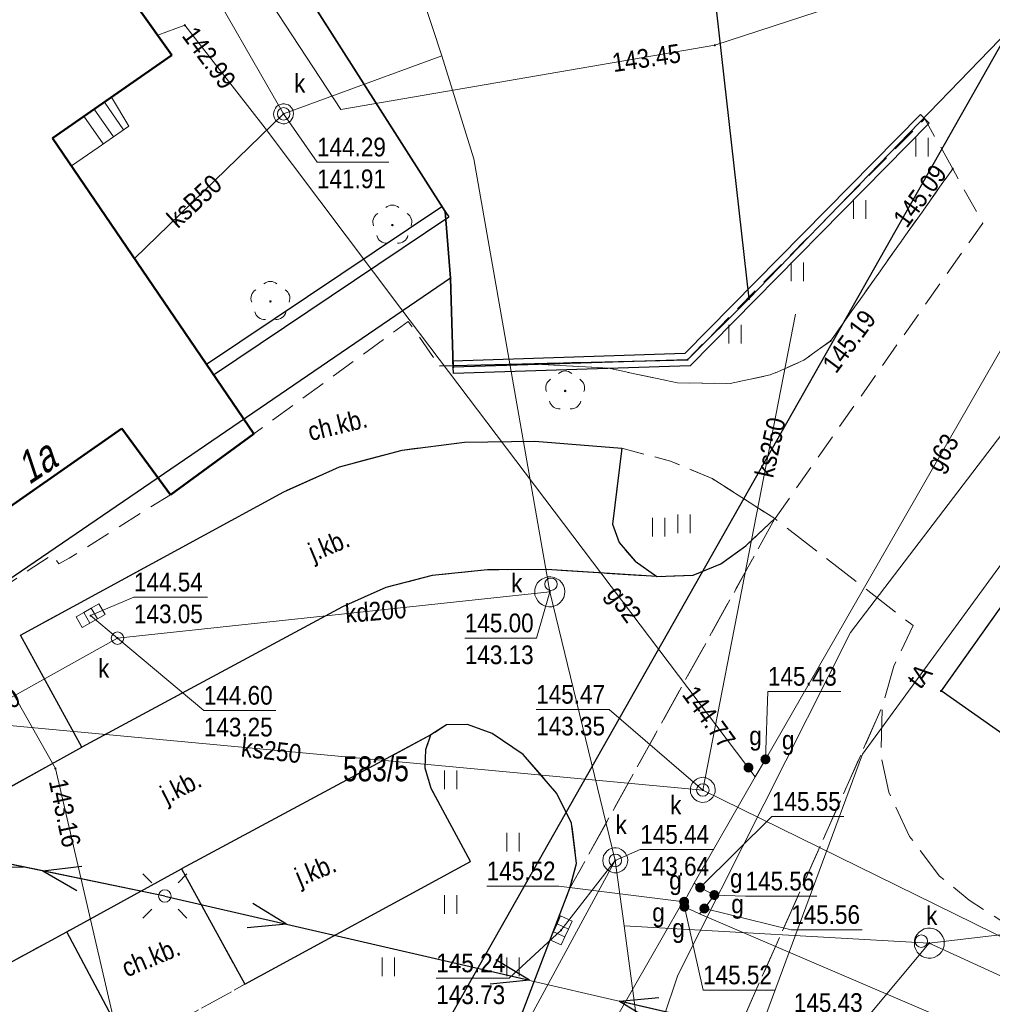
# Model space of a CAD drawing. Header units: metres. Extents: x 5552311 to 5555313, y 5709371 to 5712599.
# Tile 61 of 71: x 5554553 to 5554592, y 5710738 to 5710777. Entities that reach past the tile are written whole.
import ezdxf
from ezdxf.enums import TextEntityAlignment as Align

# ---------------------------------------------------------------- set-up
doc = ezdxf.new("R2010")
doc.units = ezdxf.units.M
doc.header["$MEASUREMENT"] = 0
for name, pattern in [('1.0_0.5', [1.5, 1, -0.5]), ('1.5_0.5', [2, 1.5, -0.5]), ('suep_nn_500', [0])]:
    doc.linetypes.add(name, pattern=pattern)
doc.layers.get('0').update_dxf_attribs({"color": 2, "linetype": 'CONTINUOUS', "lineweight": 5})
for name, color, linetype in [('203-punkt graniczny', 7, 'CONTINUOUS'), ('211-numer działki ewidencyjnej', 7, 'CONTINUOUS'), ('217-kontur klasyfikacyjny', 7, 'CONTINUOUS'), ('218-kontur użytku gruntowego', 60, 'CONTINUOUS'), ('219-działka ewidencyjna', 7, 'CONTINUOUS'), ('238-Punkt adresowy budynku', 7, 'CONTINUOUS'), ('312-budynek ewidencyjny', 7, 'CONTINUOUS'), ('352-schody', 7, 'CONTINUOUS'), ('chodnik', 7, 'CONTINUOUS'), ('chodnik-Atr17', 7, 'CONTINUOUS'), ('drzewo liściaste', 7, 'CONTINUOUS'), ('jezdnia', 7, 'CONTINUOUS'), ('jezdnia-Atr17', 7, 'CONTINUOUS'), ('kratka ściekowa', 7, 'CONTINUOUS'), ('krawężnik', 7, 'CONTINUOUS'), ('latarnia', 7, 'CONTINUOUS'), ('ogrodzenie trwałe', 7, 'CONTINUOUS'), ('pikieta sztuczna', 7, 'CONTINUOUS'), ('pikieta sztuczna-Atr2', 7, 'CONTINUOUS'), ('przewód elektroenergetyczny niskiego napięcia', 7, 'CONTINUOUS'), ('przewód gazowy', 7, 'CONTINUOUS'), ('przewód gazowy-Atr1', 7, 'CONTINUOUS'), ('przewód kanalizacyjny', 7, 'CONTINUOUS'), ('przewód kanalizacyjny-Atr1', 7, 'CONTINUOUS'), ('przewód telekomunikacyjny podziemny', 7, 'CONTINUOUS'), ('przewód telekomunikacyjny podziemny-Atr1', 7, 'CONTINUOUS'), ('przewód wodociągowy', 7, 'CONTINUOUS'), ('rzedna', 7, 'CONTINUOUS'), ('rzedna-Atr2', 7, 'CONTINUOUS'), ('rzedna-Atr3', 7, 'CONTINUOUS'), ('studnia kanalizacyjna', 7, 'CONTINUOUS'), ('słup przewodów napowietrznych', 7, 'CONTINUOUS'), ('trawnik', 7, 'CONTINUOUS'), ('właz do komory lub kanału - okrągły', 7, 'CONTINUOUS'), ('właz do komory lub kanału - okrągły-Atr17', 7, 'CONTINUOUS'), ('zasuwa lub zawór', 7, 'CONTINUOUS'), ('zasuwa lub zawór-Atr17', 7, 'CONTINUOUS'), ('ściana oporowa (linia)', 7, 'CONTINUOUS')]:
    doc.layers.add(name, color=color, linetype=linetype)
doc.styles.get("Standard").update_dxf_attribs({"font": 'Working1250', "width": 0.75})
doc.linetypes.add('902-500', pattern='A,3.75,0,[1,ksztalty.shx,S=0.5,R=0,X=0,Y=0],3.75', length=7.5)
doc.linetypes.add('otdn_500', pattern='A,5,0,[21,ksztalty.shx,S=0.5,R=0,X=0,Y=0]', length=5)

# ---------------------------------------------------------------- blocks, each defined once
blk = doc.blocks.new('203')
at = {"linetype": 'Continuous', "lineweight": 0}
h = blk.add_hatch(color=94, dxfattribs=at)
edge = h.paths.add_edge_path()
edge.add_arc((0, 0), 0.045, 0, 360)
blk = doc.blocks.new('US22')
at = {"color": 0, "linetype": 'Continuous', "lineweight": 13}
blk.add_circle((0, 0), 0.25, dxfattribs=at)
blk = doc.blocks.new('PW01')
at = {"linetype": 'Continuous', "lineweight": 13}
h = blk.add_hatch(color=0, dxfattribs=at)
edge = h.paths.add_edge_path()
edge.add_arc((0, 0), 0.045, 0, 360)
blk = doc.blocks.new('US25')
at = {"linetype": 'Continuous', "lineweight": 0}
h = blk.add_hatch(color=0, dxfattribs=at)
edge = h.paths.add_edge_path()
edge.add_arc((0, 0), 0.2, 0, 360)
blk = doc.blocks.new('TU04')
at = {"color": 0, "linetype": 'Continuous', "lineweight": 13}
for p, q in [((0, 0), (0, 0.75)), ((0.5, 0), (0.5, 0.75))]:
    blk.add_line(p, q, dxfattribs=at)
blk = doc.blocks.new('OP021')
at = {"linetype": 'Continuous', "lineweight": 13}
h = blk.add_hatch(color=0, dxfattribs=at)
edge = h.paths.add_edge_path()
edge.add_arc((0, 0), 0.05, 0, 360)
at = {"color": 0, "linetype": 'Continuous', "lineweight": 13}
for centre, start, end in [((0, 0.4), 49.272, 130.728), ((-0.38, 0.124), 121.308, 202.548), ((0.38, 0.124), 337.452, 58.692), ((-0.235, -0.324), 193.221, 274.871), ((0.235, -0.324), 265.129, 346.779)]:
    blk.add_arc(centre, 0.4, start, end, dxfattribs=at)
blk = doc.blocks.new('SUEP1')
at = {"color": 0, "linetype": 'Continuous'}
for p, q in [((5, 0), (3.5, 0.5)), ((15, 0), (13.5, 0.5)), ((0, 0), (5, 0)), ((5, 0), (3.5, -0.5)), ((5, 0), (15, 0)), ((15, 0), (13.5, -0.5))]:
    blk.add_line(p, q, dxfattribs=at)
blk = doc.blocks.new('US05')
at = {"color": 0, "linetype": 'Continuous', "lineweight": 13}
for p, q in [((-0.525, -0.25), (-0.525, 0.25)), ((-0.525, 0.25), (-0.175, 0.25)), ((-0.175, -0.25), (-0.175, 0.25)), ((-0.175, 0.25), (0.175, 0.25)), ((0.175, -0.25), (0.175, 0.25)), ((0.175, 0.25), (0.525, 0.25)), ((0.525, -0.25), (0.525, 0.25)), ((-0.525, -0.25), (-0.175, -0.25)), ((-0.175, -0.25), (0.175, -0.25)), ((0.175, -0.25), (0.525, -0.25))]:
    blk.add_line(p, q, dxfattribs=at)
blk = doc.blocks.new('US15')
at = {"color": 0, "linetype": 'Continuous', "lineweight": 13}
blk.add_circle((0, 0), 0.25, dxfattribs=at)
blk = doc.blocks.new('SM01')
at = {"color": 0, "linetype": 'Continuous', "lineweight": 13}
for p, q in [((-0.53, 0.531), (-0.883, 0.884)), ((0.531, 0.531), (0.884, 0.884)), ((-0.53, -0.53), (-0.883, -0.883)), ((0.531, -0.53), (0.884, -0.883))]:
    blk.add_line(p, q, dxfattribs=at)
blk.add_circle((0, 0), 0.25, dxfattribs=at)

msp = doc.modelspace()

# ---------------------------------------------------------------- linework, layer by layer
at = {"layer": '217-kontur klasyfikacyjny', "color": 3, "linetype": 'Continuous', "lineweight": 18, "flags": 128}
for points in [[(5554546.23, 5710807.01), (5554570.1, 5710769.56)], [(5554582.28, 5710766.06), (5554579.87, 5710787.41)], [(5554570.1, 5710769.56), (5554570.31, 5710766.89)], [(5554570.31, 5710766.89), (5554570.42, 5710763.32)], [(5554579.81, 5710763.62), (5554582.28, 5710766.06)], [(5554570.42, 5710763.32), (5554579.81, 5710763.62)]]:
    msp.add_lwpolyline(points, dxfattribs=at)
at = {"layer": '218-kontur użytku gruntowego', "linetype": 'Continuous', "lineweight": 9, "flags": 128}
for points in [[(5554546.23, 5710807.01), (5554570.1, 5710769.56)], [(5554570.1, 5710769.56), (5554546.23, 5710807.01)], [(5554582.28, 5710766.06), (5554579.87, 5710787.41)], [(5554592.72, 5710776.86), (5554582.28, 5710766.06)], [(5554570.1, 5710769.56), (5554570.31, 5710766.89)], [(5554570.31, 5710766.89), (5554570.1, 5710769.56)], [(5554589.98, 5710750.34), (5554602.23, 5710767.58)], [(5554548.16, 5710751.77), (5554570.31, 5710766.89)], [(5554570.31, 5710766.89), (5554548.16, 5710751.77)], [(5554570.31, 5710766.89), (5554570.42, 5710763.32)], [(5554570.42, 5710763.32), (5554570.31, 5710766.89)], [(5554579.81, 5710763.62), (5554582.28, 5710766.06)], [(5554582.28, 5710766.06), (5554579.81, 5710763.62)], [(5554570.42, 5710763.32), (5554579.81, 5710763.62)], [(5554579.81, 5710763.62), (5554570.42, 5710763.32)], [(5554599.04, 5710743.99), (5554589.98, 5710750.34)]]:
    msp.add_lwpolyline(points, dxfattribs=at)
at = {"layer": '219-działka ewidencyjna', "color": 94, "linetype": 'Continuous', "lineweight": 30, "flags": 128}
for points in [[(5554546.23, 5710807.01), (5554570.1, 5710769.56)], [(5554579.87, 5710787.41), (5554582.28, 5710766.06)], [(5554592.72, 5710776.86), (5554569.26, 5710735.43)], [(5554592.72, 5710776.86), (5554582.28, 5710766.06)], [(5554570.1, 5710769.56), (5554570.31, 5710766.89)], [(5554602.23, 5710767.58), (5554589.98, 5710750.34)], [(5554570.31, 5710766.89), (5554548.16, 5710751.77)], [(5554570.31, 5710766.89), (5554570.42, 5710763.32)], [(5554582.28, 5710766.06), (5554579.81, 5710763.62)], [(5554579.81, 5710763.62), (5554570.42, 5710763.32)], [(5554599.04, 5710743.99), (5554589.98, 5710750.34)]]:
    msp.add_lwpolyline(points, dxfattribs=at)
at = {"layer": '312-budynek ewidencyjny', "color": 8, "linetype": 'Continuous', "lineweight": 50, "flags": 128}
for points in [[(5554553.55, 5710783.67), (5554559.14, 5710775.83)], [(5554559.14, 5710775.83), (5554554.36, 5710772.51)], [(5554554.36, 5710772.51), (5554562.42, 5710760.65)], [(5554557.14, 5710760.86), (5554549.08, 5710755.24)], [(5554559.08, 5710758.21), (5554557.14, 5710760.86)], [(5554562.42, 5710760.65), (5554559.08, 5710758.21)]]:
    msp.add_lwpolyline(points, dxfattribs=at)
at = {"layer": '352-schody', "color": 8, "linetype": 'Continuous', "lineweight": 18, "flags": 128}
msp.add_lwpolyline([(5554556.72, 5710774.15), (5554557.42, 5710772.99), (5554556.18, 5710772.13), (5554555.11, 5710771.4), (5554554.36, 5710772.51)], close=True, dxfattribs=at)
msp.add_lwpolyline([(5554556.72, 5710774.15), (5554557.42, 5710772.99), (5554556.18, 5710772.13), (5554555.11, 5710771.4), (5554554.36, 5710772.51)], close=True, dxfattribs=at)
for points in [[(5554557.207, 5710772.842), (5554556.437, 5710773.953)], [(5554556.796, 5710772.557), (5554556.026, 5710773.668)], [(5554556.385, 5710772.272), (5554555.616, 5710773.383)]]:
    msp.add_lwpolyline(points, dxfattribs=at)
at = {"layer": 'chodnik', "color": 8, "linetype": '1.0_0.5', "lineweight": 18, "flags": 128}
for points in [[(5554580.8, 5710758.86), (5554583.32, 5710757.25), (5554591.65, 5710769.1), (5554590.45, 5710771.28), (5554585.55, 5710764.37), (5554584.48, 5710763.6), (5554583.13, 5710763.01), (5554581.53, 5710762.67), (5554579.42, 5710762.69), (5554576.66, 5710763.28), (5554573.48, 5710763.45), (5554569.87, 5710763.37), (5554568.62, 5710765.16), (5554562.42, 5710760.65), (5554559.08, 5710758.21), (5554555.02, 5710755.66), (5554554.61, 5710755.44), (5554554.36, 5710755.81), (5554548.22, 5710751.75), (5554545.52, 5710752.8), (5554533.1, 5710771.56), (5554531.74, 5710770.66), (5554542.19, 5710753.47), (5554537.84, 5710750.92), (5554539.98, 5710747.24), (5554544.17, 5710747.74), (5554549.48, 5710750.63), (5554551.94, 5710746.1), (5554555.53, 5710748.09), (5554553.07, 5710752.58), (5554563.63, 5710758.33), (5554565.86, 5710759.33), (5554568.38, 5710760), (5554570.87, 5710760.31), (5554573.7, 5710760.35), (5554577.18, 5710760.07), (5554579.13, 5710759.56)], [(5554554.93, 5710740.69), (5554557.41, 5710736.01), (5554562.06, 5710738.58), (5554559.52, 5710743.21)]]:
    msp.add_lwpolyline(points, close=True, dxfattribs=at)
at = {"layer": 'jezdnia', "color": 8, "linetype": '1.5_0.5', "lineweight": 18, "flags": 128}
for points in [[(5554553.07, 5710752.58), (5554555.53, 5710748.09), (5554565.98, 5710753.71), (5554567.72, 5710754.49), (5554569.58, 5710754.97), (5554571.79, 5710755.2), (5554574.16, 5710755.21), (5554578.58, 5710754.93), (5554577.71, 5710755.54), (5554577.08, 5710756.29), (5554576.81, 5710757.03), (5554577.18, 5710760.07), (5554573.7, 5710760.35), (5554570.87, 5710760.31), (5554568.38, 5710760), (5554565.86, 5710759.33), (5554563.63, 5710758.33)], [(5554583.32, 5710757.25), (5554582.15, 5710756.16), (5554581.15, 5710755.44), (5554580.04, 5710754.99), (5554578.58, 5710754.93), (5554574.16, 5710755.21), (5554571.79, 5710755.2), (5554569.58, 5710754.97), (5554567.72, 5710754.49), (5554565.98, 5710753.71), (5554555.53, 5710748.09), (5554551.94, 5710746.1), (5554545.43, 5710742.72), (5554544.88, 5710742.57), (5554544.11, 5710742.58), (5554543.22, 5710742.82), (5554542.14, 5710743.53), (5554548.9, 5710731.54), (5554548.47, 5710733.21), (5554548.59, 5710735.06), (5554548.93, 5710736.5), (5554549.6, 5710737.42), (5554549.85, 5710737.86), (5554550.17, 5710738.11), (5554554.93, 5710740.69), (5554559.52, 5710743.21), (5554569.53, 5710748.58), (5554570.15, 5710748.98), (5554570.99, 5710749), (5554571.98, 5710748.64), (5554573.22, 5710747.8), (5554574.58, 5710746.23), (5554575.17, 5710745.04), (5554575.37, 5710743.43), (5554575.1, 5710742.43)], [(5554557.03, 5710718.39), (5554565.65, 5710703.1), (5554565.71, 5710705.01), (5554566.29, 5710707.16), (5554566.78, 5710708.15), (5554567.85, 5710709.44), (5554569.93, 5710712.16), (5554571.95, 5710715.14), (5554573.35, 5710717.47), (5554574.34, 5710719.45), (5554575.76, 5710723.25), (5554577.25, 5710728.01), (5554577.94, 5710729.93), (5554579.03, 5710731.87), (5554580.33, 5710733.32), (5554587.63, 5710749.73), (5554588.09, 5710751.34), (5554588.86, 5710752.96), (5554583.32, 5710757.25), (5554575.1, 5710742.43), (5554571.11, 5710732), (5554568.07, 5710723.54), (5554566.52, 5710719.85), (5554565.82, 5710718.82), (5554564.49, 5710717.74), (5554562.71, 5710716.87), (5554561.36, 5710716.68), (5554559.8, 5710716.93), (5554558.29, 5710717.57)], [(5554675.02, 5710691.46), (5554675.69, 5710690.76), (5554676.17, 5710692.67), (5554681.33, 5710687.45), (5554684.23, 5710691.15), (5554695.36, 5710711.8), (5554692.89, 5710709.75), (5554688.79, 5710708.23), (5554685.3, 5710707.19), (5554682.59, 5710706.73), (5554679.42, 5710706.56), (5554677.07, 5710706.43), (5554673.62, 5710706.68), (5554667.97, 5710707.1), (5554662.55, 5710708.19), (5554661.27, 5710709.17), (5554660.58, 5710708.2), (5554651.86, 5710713.22), (5554606.31, 5710734.23), (5554593.33, 5710740.52), (5554591.11, 5710741.96), (5554589.92, 5710742.92), (5554588.72, 5710744.51), (5554587.89, 5710746.28), (5554587.57, 5710747.72), (5554587.63, 5710749.73), (5554580.33, 5710733.32), (5554581.99, 5710734.46), (5554583.51, 5710735.12), (5554585.51, 5710735.55), (5554587.49, 5710735.68), (5554589.5, 5710735.63), (5554591.16, 5710735.36), (5554594.08, 5710733.87), (5554613.33, 5710725.05), (5554619.91, 5710722.39), (5554634.14, 5710716), (5554641.45, 5710712.65), (5554642.78, 5710711.9), (5554643.26, 5710710.31), (5554644.98, 5710710.14), (5554646.64, 5710709.95), (5554647.53, 5710709.5), (5554649.01, 5710707.74), (5554664.55, 5710700.22), (5554665.92, 5710700.33)], [(5554562.06, 5710738.58), (5554571.11, 5710743.5), (5554569.54, 5710746.43), (5554569.3, 5710747.24), (5554569.32, 5710748), (5554569.53, 5710748.58), (5554559.52, 5710743.21)], [(5554549.6, 5710737.42), (5554550.25, 5710737.52), (5554550.77, 5710737.18), (5554551.33, 5710736.33), (5554552.82, 5710733.54), (5554557.41, 5710736.01), (5554554.93, 5710740.69), (5554550.17, 5710738.11), (5554549.85, 5710737.86)]]:
    msp.add_lwpolyline(points, close=True, dxfattribs=at)
at = {"layer": 'krawężnik', "color": 8, "linetype": 'Continuous', "lineweight": 25, "flags": 128}
for points in [[(5554569.87, 5710763.37), (5554579.81, 5710763.62)], [(5554553.07, 5710752.58), (5554563.63, 5710758.33), (5554565.86, 5710759.33), (5554568.38, 5710760), (5554570.87, 5710760.31), (5554573.7, 5710760.35), (5554577.18, 5710760.07)], [(5554577.18, 5710760.07), (5554576.81, 5710757.03), (5554577.08, 5710756.29), (5554577.71, 5710755.54), (5554578.58, 5710754.93), (5554580.04, 5710754.99), (5554581.15, 5710755.44), (5554582.15, 5710756.16), (5554583.32, 5710757.25)], [(5554578.58, 5710754.93), (5554574.16, 5710755.21), (5554571.79, 5710755.2), (5554569.58, 5710754.97), (5554567.72, 5710754.49), (5554565.98, 5710753.71), (5554555.53, 5710748.09)], [(5554555.53, 5710748.09), (5554553.07, 5710752.58)], [(5554575.1, 5710742.43), (5554575.37, 5710743.43), (5554575.17, 5710745.04), (5554574.58, 5710746.23), (5554573.22, 5710747.8), (5554571.98, 5710748.64), (5554570.99, 5710749), (5554570.15, 5710748.98), (5554569.53, 5710748.58)], [(5554569.53, 5710748.58), (5554559.52, 5710743.21)], [(5554562.06, 5710738.58), (5554571.11, 5710743.5), (5554569.54, 5710746.43), (5554569.3, 5710747.24), (5554569.32, 5710748), (5554569.53, 5710748.58)], [(5554551.94, 5710746.1), (5554555.53, 5710748.09)], [(5554554.93, 5710740.69), (5554559.52, 5710743.21)], [(5554559.52, 5710743.21), (5554562.06, 5710738.58)], [(5554568.07, 5710723.54), (5554571.11, 5710732), (5554575.1, 5710742.43)], [(5554549.6, 5710737.42), (5554549.85, 5710737.86), (5554550.17, 5710738.11), (5554554.93, 5710740.69)], [(5554552.82, 5710733.54), (5554557.41, 5710736.01), (5554554.93, 5710740.69)]]:
    msp.add_lwpolyline(points, dxfattribs=at)
at = {"layer": 'ogrodzenie trwałe', "color": 8, "linetype": '902-500', "lineweight": 35, "flags": 128}
msp.add_lwpolyline([(5554537.13, 5710772.4), (5554533.93, 5710770.3), (5554533.1, 5710771.56), (5554529.62, 5710776.41), (5554522.47, 5710786.74), (5554546.23, 5710807.01), (5554570.1, 5710769.56), (5554570.31, 5710766.89), (5554570.42, 5710763.32)], dxfattribs=at)
at = {"layer": 'przewód elektroenergetyczny niskiego napięcia', "color": 1, "linetype": 'suep_nn_500', "lineweight": 18, "flags": 128}
for points in [[(5554521.04, 5710749.92), (5554558.86, 5710742.12)], [(5554558.86, 5710742.12), (5554591.7, 5710734.53)]]:
    msp.add_lwpolyline(points, dxfattribs=at)
at = {"layer": 'przewód gazowy', "color": 40, "linetype": 'Continuous', "lineweight": 18, "flags": 128}
for points in [[(5554693.69, 5710840.4), (5554693.07, 5710840.68), (5554692.3, 5710841.59), (5554689.54, 5710848.08), (5554688.25, 5710851.17), (5554675.15, 5710846.3), (5554664.7, 5710843.7), (5554655.61, 5710840.52), (5554646.69, 5710835.77), (5554637.07, 5710829.77), (5554628.16, 5710825.91), (5554627.41, 5710825.86), (5554619.51, 5710818.87), (5554615.12, 5710814.39), (5554612.57, 5710810.84), (5554611.64, 5710809.23), (5554609.79, 5710804.87), (5554607.33, 5710798.36), (5554599.72, 5710781.99), (5554593.32, 5710766.26), (5554593.2, 5710765.44), (5554582.94, 5710747.6), (5554582.53, 5710746.9), (5554580.08, 5710742.63)], [(5554558.58, 5710776.63), (5554559.66, 5710777.03), (5554562.88, 5710772.9), (5554568.32, 5710765.68), (5554582.53, 5710746.9)], [(5554580.08, 5710742.63), (5554579.68, 5710741.89), (5554579.54, 5710741.73)], [(5554580.08, 5710742.63), (5554580.32, 5710742.46), (5554580.89, 5710742.16), (5554580.49, 5710741.62), (5554580.3, 5710741.41)], [(5554562.62, 5710698.02), (5554566.63, 5710700.44), (5554569.08, 5710704.48), (5554570.03, 5710709.35), (5554574.01, 5710732.01), (5554575.76, 5710735.15), (5554579.54, 5710741.73)], [(5554580.3, 5710741.41), (5554579.69, 5710741.69), (5554579.54, 5710741.73)], [(5554649.76, 5710710.2), (5554630.75, 5710719.27), (5554616.39, 5710725.58), (5554606.89, 5710729.91), (5554600.34, 5710732.81), (5554580.3, 5710741.41)]]:
    msp.add_lwpolyline(points, dxfattribs=at)
at = {"layer": 'przewód kanalizacyjny', "color": 34, "linetype": 'Continuous', "lineweight": 18, "flags": 128}
for points in [[(5554550.16, 5710816.74), (5554551.23, 5710815.75), (5554558.7, 5710805.83), (5554565.03, 5710790.79), (5554569.97, 5710775.81), (5554571.25, 5710771.67), (5554574.29, 5710754.32)], [(5554543.76, 5710784.71), (5554556.64, 5710785.63), (5554563.62, 5710773.48)], [(5554563.62, 5710773.48), (5554569.97, 5710775.81)], [(5554563.62, 5710773.48), (5554557.64, 5710767.68)], [(5554580.43, 5710746.37), (5554584.15, 5710765.45)], [(5554556.96, 5710752.46), (5554574.29, 5710754.32)], [(5554574.29, 5710754.32), (5554576.92, 5710743.55), (5554577.27, 5710740.93)], [(5554556.96, 5710752.46), (5554555.88, 5710753.36)], [(5554547.49, 5710747.18), (5554556.96, 5710752.46)], [(5554545.02, 5710749.67), (5554580.43, 5710746.37)], [(5554684.73, 5710687.89), (5554674.71, 5710696.38), (5554663.18, 5710704.13), (5554652.81, 5710710.81), (5554636.55, 5710719.56), (5554611.5, 5710731.11), (5554600.64, 5710736.44), (5554580.43, 5710746.37)], [(5554576.92, 5710743.55), (5554556.08, 5710705.11)], [(5554574.74, 5710740.74), (5554576.92, 5710743.55)], [(5554577.27, 5710740.93), (5554589.51, 5710740.23), (5554609.75, 5710730.96)], [(5554577.27, 5710740.93), (5554578.43, 5710732.31)], [(5554592.34, 5710740.56), (5554589.51, 5710740.23)]]:
    msp.add_lwpolyline(points, dxfattribs=at)
at = {"layer": 'przewód telekomunikacyjny podziemny', "color": 30, "linetype": 'Continuous', "lineweight": 18, "flags": 128}
for points in [[(5554753.92, 5710904.95), (5554753.54, 5710901.37), (5554743.57, 5710891.01), (5554735.83, 5710881.98), (5554731.6, 5710872), (5554722.18, 5710863.67), (5554700.26, 5710846.81), (5554662.35, 5710825.56), (5554640.94, 5710811.21), (5554607.93, 5710779.86), (5554594.79, 5710763.74), (5554586.35, 5710752.68), (5554579.43, 5710738.95), (5554575.97, 5710728.64), (5554572.06, 5710709.02), (5554571.43, 5710706.16), (5554571.35, 5710694.58), (5554572.31, 5710691.69), (5554574.4, 5710692.69), (5554574.1, 5710694.64), (5554571.48, 5710700.1)], [(5554574.4, 5710692.69), (5554574.22, 5710703.95), (5554577.37, 5710721.13), (5554579.26, 5710728.31), (5554581.49, 5710733.37), (5554586.83, 5710747.81), (5554602.32, 5710769.01)]]:
    msp.add_lwpolyline(points, dxfattribs=at)
at = {"layer": 'przewód wodociągowy', "color": 5, "linetype": 'Continuous', "lineweight": 18, "flags": 128}
for points in [[(5554548.12, 5710800.75), (5554565.92, 5710773.65), (5554580.91, 5710776.23), (5554594.37, 5710780.63), (5554595.35, 5710781.08), (5554595.91, 5710781.84), (5554601.48, 5710791.82), (5554610.31, 5710812.98), (5554610.32, 5710812.97), (5554614.39, 5710822.74), (5554620.02, 5710826.05), (5554626.59, 5710828.9), (5554626.59, 5710828.89), (5554641.8, 5710836.05), (5554655.05, 5710840.58), (5554667.94, 5710844.7), (5554680.59, 5710848.59), (5554682.8, 5710849.32), (5554685.39, 5710850.22)], [(5554549.9, 5710755.81), (5554550.84, 5710753.63), (5554554.47, 5710747.23), (5554557.67, 5710733.45)]]:
    msp.add_lwpolyline(points, dxfattribs=at)
at = {"layer": 'rzedna-Atr2', "color": 8, "lineweight": 5, "flags": 128}
for points in [[(5554563.62, 5710773.48), (5554564.96, 5710771.54), (5554567.846, 5710771.54)], [(5554555.88, 5710753.36), (5554557.62, 5710754.1), (5554560.569, 5710754.1)], [(5554574.29, 5710754.32), (5554573.76, 5710752.46), (5554570.885, 5710752.46)], [(5554556.96, 5710752.46), (5554560.42, 5710749.56), (5554563.306, 5710749.56)], [(5554582.94, 5710747.6), (5554583.04, 5710750.32), (5554585.957, 5710750.32)], [(5554580.43, 5710746.37), (5554576.67, 5710749.6), (5554573.747, 5710749.6)], [(5554547.49, 5710747.18), (5554550.24, 5710743.28), (5554553.189, 5710743.28)], [(5554580.32, 5710742.46), (5554583.2, 5710745.31), (5554586.086, 5710745.31)], [(5554576.92, 5710743.55), (5554577.92, 5710743.98), (5554580.869, 5710743.98)], [(5554579.68, 5710741.89), (5554574.65, 5710742.52), (5554571.764, 5710742.52)], [(5554580.89, 5710742.16), (5554582.14, 5710742.11), (5554584.994, 5710742.11)], [(5554579.69, 5710741.69), (5554580.44, 5710738.35), (5554583.326, 5710738.35)], [(5554580.49, 5710741.62), (5554583.97, 5710740.77), (5554586.824, 5710740.77)], [(5554574.74, 5710740.74), (5554572.66, 5710738.83), (5554569.743, 5710738.83)], [(5554589.51, 5710740.23), (5554587, 5710737.24), (5554584.077, 5710737.24)]]:
    msp.add_lwpolyline(points, dxfattribs=at)
at = {"layer": 'studnia kanalizacyjna', "color": 34, "linetype": 'Continuous', "lineweight": 18, "flags": 128}
for points in [[(5554563.34, 5710773.77), (5554563.41, 5710773.83), (5554563.49, 5710773.86), (5554563.57, 5710773.88), (5554563.65, 5710773.88), (5554563.73, 5710773.86), (5554563.81, 5710773.84), (5554563.88, 5710773.79), (5554563.93, 5710773.73), (5554563.99, 5710773.65), (5554564.01, 5710773.57), (5554564.02, 5710773.49), (5554564.01, 5710773.41), (5554563.99, 5710773.33), (5554563.94, 5710773.25), (5554563.9, 5710773.19), (5554563.83, 5710773.14), (5554563.75, 5710773.1), (5554563.67, 5710773.08), (5554563.59, 5710773.08), (5554563.51, 5710773.1), (5554563.43, 5710773.13), (5554563.36, 5710773.17), (5554563.3, 5710773.23), (5554563.25, 5710773.31), (5554563.23, 5710773.39), (5554563.22, 5710773.47), (5554563.23, 5710773.55), (5554563.25, 5710773.63), (5554563.29, 5710773.71)], [(5554574.84, 5710754.57), (5554574.88, 5710754.45), (5554574.89, 5710754.33), (5554574.88, 5710754.21), (5554574.85, 5710754.09), (5554574.79, 5710753.98), (5554574.7, 5710753.88), (5554574.6, 5710753.8), (5554574.49, 5710753.75), (5554574.37, 5710753.72), (5554574.25, 5710753.72), (5554574.11, 5710753.74), (5554574, 5710753.79), (5554573.9, 5710753.86), (5554573.81, 5710753.96), (5554573.75, 5710754.07), (5554573.7, 5710754.18), (5554573.69, 5710754.3), (5554573.7, 5710754.42), (5554573.74, 5710754.54), (5554573.79, 5710754.66), (5554573.88, 5710754.76), (5554573.98, 5710754.83), (5554574.09, 5710754.88), (5554574.22, 5710754.92), (5554574.34, 5710754.92), (5554574.47, 5710754.89), (5554574.58, 5710754.84), (5554574.68, 5710754.78), (5554574.77, 5710754.68)], [(5554580.93, 5710746.39), (5554580.92, 5710746.29), (5554580.89, 5710746.19), (5554580.83, 5710746.09), (5554580.76, 5710746.01), (5554580.69, 5710745.95), (5554580.59, 5710745.9), (5554580.49, 5710745.88), (5554580.39, 5710745.87), (5554580.29, 5710745.89), (5554580.19, 5710745.94), (5554580.1, 5710746), (5554580.03, 5710746.08), (5554579.97, 5710746.16), (5554579.94, 5710746.26), (5554579.93, 5710746.36), (5554579.93, 5710746.46), (5554579.96, 5710746.56), (5554580.02, 5710746.66), (5554580.09, 5710746.74), (5554580.17, 5710746.8), (5554580.26, 5710746.85), (5554580.36, 5710746.87), (5554580.46, 5710746.88), (5554580.56, 5710746.86), (5554580.67, 5710746.81), (5554580.75, 5710746.75), (5554580.82, 5710746.67), (5554580.88, 5710746.59), (5554580.91, 5710746.49)], [(5554577.33, 5710743.27), (5554577.26, 5710743.19), (5554577.18, 5710743.13), (5554577.08, 5710743.08), (5554576.98, 5710743.05), (5554576.88, 5710743.05), (5554576.78, 5710743.07), (5554576.68, 5710743.12), (5554576.6, 5710743.18), (5554576.53, 5710743.25), (5554576.46, 5710743.34), (5554576.43, 5710743.44), (5554576.42, 5710743.54), (5554576.43, 5710743.64), (5554576.45, 5710743.74), (5554576.51, 5710743.83), (5554576.58, 5710743.92), (5554576.66, 5710743.98), (5554576.76, 5710744.03), (5554576.86, 5710744.05), (5554576.96, 5710744.05), (5554577.06, 5710744.04), (5554577.16, 5710743.99), (5554577.24, 5710743.93), (5554577.31, 5710743.85), (5554577.37, 5710743.76), (5554577.41, 5710743.66), (5554577.42, 5710743.56), (5554577.41, 5710743.46), (5554577.38, 5710743.36)], [(5554589.03, 5710739.87), (5554588.97, 5710739.98), (5554588.92, 5710740.1), (5554588.91, 5710740.22), (5554588.92, 5710740.34), (5554588.95, 5710740.46), (5554589.01, 5710740.57), (5554589.1, 5710740.67), (5554589.2, 5710740.74), (5554589.31, 5710740.8), (5554589.44, 5710740.83), (5554589.56, 5710740.83), (5554589.69, 5710740.8), (5554589.8, 5710740.76), (5554589.9, 5710740.69), (5554589.99, 5710740.59), (5554590.05, 5710740.48), (5554590.1, 5710740.36), (5554590.11, 5710740.24), (5554590.1, 5710740.12), (5554590.06, 5710740), (5554590.01, 5710739.89), (5554589.92, 5710739.79), (5554589.82, 5710739.72), (5554589.71, 5710739.66), (5554589.58, 5710739.63), (5554589.46, 5710739.63), (5554589.33, 5710739.66), (5554589.22, 5710739.7), (5554589.12, 5710739.77)]]:
    msp.add_lwpolyline(points, close=True, dxfattribs=at)
at = {"layer": 'trawnik', "color": 8, "linetype": '1.0_0.5', "lineweight": 18, "flags": 128}
for points in [[(5554573.48, 5710763.45), (5554576.66, 5710763.28), (5554579.42, 5710762.69), (5554581.53, 5710762.67), (5554583.13, 5710763.01), (5554584.48, 5710763.6), (5554585.55, 5710764.37), (5554590.45, 5710771.28), (5554589.33, 5710773.28), (5554579.81, 5710763.62), (5554569.87, 5710763.37)], [(5554582.15, 5710756.16), (5554583.32, 5710757.25), (5554580.8, 5710758.86), (5554579.13, 5710759.56), (5554577.18, 5710760.07), (5554576.81, 5710757.03), (5554577.08, 5710756.29), (5554577.71, 5710755.54), (5554578.58, 5710754.93), (5554580.04, 5710754.99), (5554581.15, 5710755.44)], [(5554549.6, 5710737.42), (5554548.93, 5710736.5), (5554548.59, 5710735.06), (5554548.47, 5710733.21), (5554548.9, 5710731.54), (5554552.43, 5710725.14), (5554554.96, 5710722.2), (5554556.56, 5710721.04), (5554558.9, 5710720.1), (5554561.23, 5710719.81), (5554563, 5710720.02), (5554564.93, 5710720.73), (5554566.61, 5710721.82), (5554568.07, 5710723.54), (5554571.11, 5710732), (5554575.1, 5710742.43), (5554575.37, 5710743.43), (5554575.17, 5710745.04), (5554574.58, 5710746.23), (5554573.22, 5710747.8), (5554571.98, 5710748.64), (5554570.99, 5710749), (5554570.15, 5710748.98), (5554569.53, 5710748.58), (5554569.32, 5710748), (5554569.3, 5710747.24), (5554569.54, 5710746.43), (5554571.11, 5710743.5), (5554562.06, 5710738.58), (5554557.41, 5710736.01), (5554552.82, 5710733.54), (5554551.33, 5710736.33), (5554550.77, 5710737.18), (5554550.25, 5710737.52)]]:
    msp.add_lwpolyline(points, close=True, dxfattribs=at)
at = {"layer": 'ściana oporowa (linia)', "color": 8, "linetype": 'otdn_500'}
for p, q in [((5554589.152, 5710773.456), (5554579.702, 5710763.866)), ((5554560.809, 5710763.022), (5554570.239, 5710769.352)), ((5554579.702, 5710763.866), (5554570.412, 5710763.57))]:
    msp.add_line(p, q, dxfattribs=at)
at = {"layer": 'ściana oporowa (linia)', "color": 8, "linetype": 'Continuous'}
for p, q in [((5554589.33, 5710773.28), (5554589.152, 5710773.456)), ((5554589.508, 5710773.104), (5554589.33, 5710773.28)), ((5554569.961, 5710769.768), (5554570.1, 5710769.56)), ((5554570.1, 5710769.56), (5554570.239, 5710769.352)), ((5554570.42, 5710763.32), (5554570.412, 5710763.57)), ((5554560.531, 5710763.438), (5554560.67, 5710763.23)), ((5554560.67, 5710763.23), (5554560.809, 5710763.022)), ((5554570.428, 5710763.07), (5554570.42, 5710763.32))]:
    msp.add_line(p, q, dxfattribs=at)
at = {"layer": 'ściana oporowa (linia)', "color": 8}
for p, q in [((5554589.508, 5710773.104), (5554579.918, 5710763.374)), ((5554560.531, 5710763.438), (5554569.961, 5710769.768)), ((5554579.918, 5710763.374), (5554570.428, 5710763.07))]:
    msp.add_line(p, q, dxfattribs=at)

# ---------------------------------------------------------------- block references
at = {"layer": '203-punkt graniczny', "color": 8, "linetype": 'Continuous', "lineweight": 18}
for p in [(5554570.1, 5710769.56), (5554570.31, 5710766.89), (5554582.28, 5710766.06), (5554579.81, 5710763.62), (5554570.42, 5710763.32), (5554589.98, 5710750.34)]:
    msp.add_blockref('203', p, dxfattribs=at)
at = {"layer": 'drzewo liściaste', "color": 94, "linetype": 'Continuous', "lineweight": 18}
for p in [(5554567.98, 5710769.02), (5554563.09, 5710765.96), (5554574.91, 5710762.37)]:
    msp.add_blockref('OP021', p, dxfattribs=at)
at = {"layer": 'kratka ściekowa', "color": 34, "linetype": 'Continuous', "lineweight": 18}
for p, rotation in [((5554555.88, 5710753.36), 29.475), ((5554574.74, 5710740.74), 65.695)]:
    msp.add_blockref('US05', p, dxfattribs=dict(at, rotation=rotation))
at = {"layer": 'latarnia', "color": 8, "linetype": 'Continuous', "lineweight": 18}
msp.add_blockref('SM01', (5554558.86, 5710742.12), dxfattribs=at)
at = {"layer": 'pikieta sztuczna', "color": 8, "linetype": 'Continuous', "lineweight": 13}
for p in [(5554590.45, 5710771.28), (5554585.55, 5710764.37)]:
    msp.add_blockref('PW01', p, dxfattribs=at)
at = {"layer": 'przewód elektroenergetyczny niskiego napięcia', "color": 1, "linetype": 'Continuous', "lineweight": 18}
for p, rotation in [((5554558.86, 5710742.12), 168.347), ((5554558.86, 5710742.12), 346.986), ((5554591.7, 5710734.53), 166.986)]:
    msp.add_blockref('SUEP1', p, dxfattribs=dict(at, rotation=rotation))
at = {"layer": 'rzedna', "color": 40, "linetype": 'Continuous', "lineweight": 18}
for p in [(5554559.66, 5710777.03), (5554582.94, 5710747.6), (5554582.26, 5710747.27), (5554580.32, 5710742.46), (5554579.68, 5710741.89), (5554580.89, 5710742.16), (5554579.69, 5710741.69), (5554580.49, 5710741.62)]:
    msp.add_blockref('PW01', p, dxfattribs=at)
at = {"layer": 'rzedna', "color": 5, "linetype": 'Continuous', "lineweight": 18}
for p in [(5554580.91, 5710776.23), (5554554.47, 5710747.23)]:
    msp.add_blockref('PW01', p, dxfattribs=at)
at = {"layer": 'rzedna', "color": 34, "linetype": 'Continuous', "lineweight": 18}
for p in [(5554563.62, 5710773.48), (5554574.29, 5710754.32), (5554556.96, 5710752.46), (5554580.43, 5710746.37), (5554576.92, 5710743.55), (5554589.51, 5710740.23)]:
    msp.add_blockref('PW01', p, dxfattribs=at)
for p, rotation in [((5554555.88, 5710753.36), 29.475), ((5554574.74, 5710740.74), 65.695)]:
    msp.add_blockref('PW01', p, dxfattribs=dict(at, rotation=rotation))
at = {"layer": 'studnia kanalizacyjna', "color": 34, "linetype": 'Continuous', "lineweight": 18}
msp.add_blockref('US15', (5554556.96, 5710752.46), dxfattribs=at)
at = {"layer": 'słup przewodów napowietrznych', "color": 8, "linetype": 'Continuous', "lineweight": 18}
msp.add_blockref('US15', (5554558.86, 5710742.12), dxfattribs=at)
at = {"layer": 'trawnik', "color": 8, "linetype": 'Continuous', "lineweight": 18}
for p in [(5554588.969, 5710771.769), (5554586.469, 5710769.269), (5554583.969, 5710766.769), (5554581.469, 5710764.269), (5554578.409, 5710756.529), (5554579.425, 5710756.669), (5554570.069, 5710746.409), (5554572.569, 5710743.909), (5554570.069, 5710741.409), (5554567.569, 5710738.909), (5554572.569, 5710738.909)]:
    msp.add_blockref('TU04', p, dxfattribs=at)
at = {"layer": 'właz do komory lub kanału - okrągły', "color": 8, "linetype": 'Continuous', "lineweight": 18}
for p in [(5554563.62, 5710773.48), (5554574.34, 5710754.62), (5554580.43, 5710746.37), (5554589.19, 5710740.31)]:
    msp.add_blockref('US22', p, dxfattribs=at)
for p, rotation in [((5554556.96, 5710752.46), 27.842), ((5554576.92, 5710743.55), 50.937)]:
    msp.add_blockref('US22', p, dxfattribs=dict(at, rotation=rotation))
at = {"layer": 'zasuwa lub zawór', "color": 40, "linetype": 'Continuous', "lineweight": 18}
for p in [(5554582.94, 5710747.6), (5554582.26, 5710747.27), (5554580.32, 5710742.46), (5554580.89, 5710742.16), (5554579.68, 5710741.89), (5554579.69, 5710741.69), (5554580.49, 5710741.62)]:
    msp.add_blockref('US25', p, dxfattribs=at)

# ---------------------------------------------------------------- texts
at = {"layer": '211-numer działki ewidencyjnej', "color": 94, "linetype": 'Continuous', "lineweight": 30, "width": 0.79}
msp.add_text('583/5', height=1, dxfattribs=at).set_placement((5554566, 5710746.72))
at = {"layer": '238-Punkt adresowy budynku', "color": 8, "linetype": 'Continuous', "lineweight": 25, "oblique": 15, "width": 0.79}
msp.add_text('1a', height=1.25, rotation=33.575, dxfattribs=at).set_placement((5554554.02, 5710758.99), align=Align.CENTER)
at = {"layer": 'chodnik-Atr17', "color": 8, "width": 0.9}
msp.add_text('ch.kb.', height=0.75, rotation=13.769, dxfattribs=at).set_placement((5554564.61, 5710760.72), align=Align.MIDDLE_LEFT)
msp.add_text('ch.kb.', height=0.75, rotation=22.804, dxfattribs=at).set_placement((5554557.33, 5710738.85))
at = {"layer": 'jezdnia-Atr17', "color": 8, "width": 0.9}
for p in [(5554564.82, 5710755.52), (5554564.28, 5710742.49)]:
    msp.add_text('j.kb.', height=0.75, rotation=22.804, dxfattribs=at).set_placement(p)
msp.add_text('j.kb.', height=0.75, rotation=26.903, dxfattribs=at).set_placement((5554558.76, 5710746.13), align=Align.MIDDLE_LEFT)
at = {"layer": 'pikieta sztuczna-Atr2', "color": 8, "width": 0.9}
for s, p in [('145.09', (5554588.61, 5710768.86)), ('145.19', (5554585.77, 5710763.03))]:
    msp.add_text(s, height=0.75, rotation=53.346, dxfattribs=at).set_placement(p)
at = {"layer": 'przewód gazowy-Atr1', "color": 40, "width": 0.9}
for s, rotation, p in [('g63', 58.773, (5554589.63, 5710759.25)), ('g32', -54.177, (5554576.83, 5710754.44))]:
    msp.add_text(s, height=0.75, rotation=rotation, dxfattribs=at).set_placement(p, align=Align.MIDDLE_LEFT)
at = {"layer": 'przewód kanalizacyjny-Atr1', "color": 34, "width": 0.9}
for s, rotation, p in [('ksB50', 42.772, (5554559.12, 5710769.13)), ('ks250', 77.637, (5554582.88, 5710758.93)), ('ks250', 77.637, (5554582.88, 5710758.93)), ('ks250', 77.637, (5554582.88, 5710758.93)), ('kd200', 4.805, (5554566.09, 5710753.44)), ('kd200', 27.842, (5554550.78, 5710749.02)), ('ks250', 353.379, (5554561.93, 5710748.09))]:
    msp.add_text(s, height=0.75, rotation=rotation, dxfattribs=at).set_placement(p, align=Align.MIDDLE_LEFT)
at = {"layer": 'przewód telekomunikacyjny podziemny-Atr1', "color": 30, "width": 0.9}
msp.add_text('tA', height=0.75, rotation=52.536, dxfattribs=at).set_placement((5554588.86, 5710750.6), align=Align.MIDDLE_LEFT)
at = {"layer": 'rzedna-Atr2', "color": 40, "lineweight": 5, "width": 0.9}
for s, rotation, p in [('142.99', 306.695, (5554559.81, 5710776.83)), ('144.77', 305.817, (5554579.87, 5710750.41))]:
    msp.add_text(s, height=0.75, rotation=rotation, dxfattribs=at).set_placement(p, align=Align.MIDDLE_LEFT)
at = {"layer": 'rzedna-Atr2', "color": 5, "lineweight": 5, "width": 0.9}
for s, rotation, p in [('143.45', 8.428, (5554576.8, 5710775.52)), ('143.16', -78.213, (5554554.57, 5710746.8))]:
    msp.add_text(s, height=0.75, rotation=rotation, dxfattribs=at).set_placement(p, align=Align.MIDDLE_LEFT)
at = {"layer": 'rzedna-Atr2', "color": 34, "lineweight": 5, "width": 0.9}
for s, p in [('144.29', (5554564.96, 5710771.548)), ('144.54', (5554557.62, 5710754.107)), ('145.00', (5554570.885, 5710752.468)), ('144.60', (5554560.42, 5710749.567)), ('145.47', (5554573.747, 5710749.607)), ('145.44', (5554577.92, 5710743.988)), ('145.24', (5554569.743, 5710738.838)), ('145.43', (5554584.077, 5710737.248))]:
    msp.add_text(s, height=0.75, dxfattribs=at).set_placement(p, align=Align.BOTTOM_LEFT)
at = {"layer": 'rzedna-Atr2', "color": 40, "lineweight": 5, "width": 0.9}
for s, p in [('145.43', (5554583.04, 5710750.328)), ('145.55', (5554583.2, 5710745.317)), ('145.52', (5554571.764, 5710742.527)), ('145.56', (5554582.14, 5710742.118)), ('145.56', (5554583.97, 5710740.777)), ('145.52', (5554580.44, 5710738.357))]:
    msp.add_text(s, height=0.75, dxfattribs=at).set_placement(p, align=Align.BOTTOM_LEFT)
at = {"layer": 'rzedna-Atr3', "color": 34, "lineweight": 5, "width": 0.9}
for s, p in [('141.91', (5554564.96, 5710770.272)), ('143.05', (5554557.62, 5710752.832)), ('143.13', (5554570.885, 5710751.192)), ('143.25', (5554560.42, 5710748.292)), ('143.35', (5554573.747, 5710748.332)), ('143.64', (5554577.92, 5710742.713)), ('143.73', (5554569.743, 5710737.562))]:
    msp.add_text(s, height=0.75, dxfattribs=at).set_placement(p, align=Align.BOTTOM_LEFT)
at = {"layer": 'właz do komory lub kanału - okrągły-Atr17', "color": 8, "width": 0.9}
for p in [(5554564.04, 5710774.33), (5554572.74, 5710754.29), (5554556.18, 5710750.87), (5554579.12, 5710745.39), (5554576.93, 5710744.6), (5554589.38, 5710740.96)]:
    msp.add_text('k', height=0.75, dxfattribs=at).set_placement(p)
at = {"layer": 'zasuwa lub zawór-Atr17', "color": 40, "width": 0.9}
for p in [(5554582.29, 5710748.17), (5554583.6, 5710748), (5554581.52, 5710742.46), (5554579.08, 5710742.38), (5554581.57, 5710741.43), (5554578.4, 5710741.09), (5554579.2, 5710740.46)]:
    msp.add_text('g', height=0.75, dxfattribs=at).set_placement(p)

doc.saveas('drawing.dxf')
